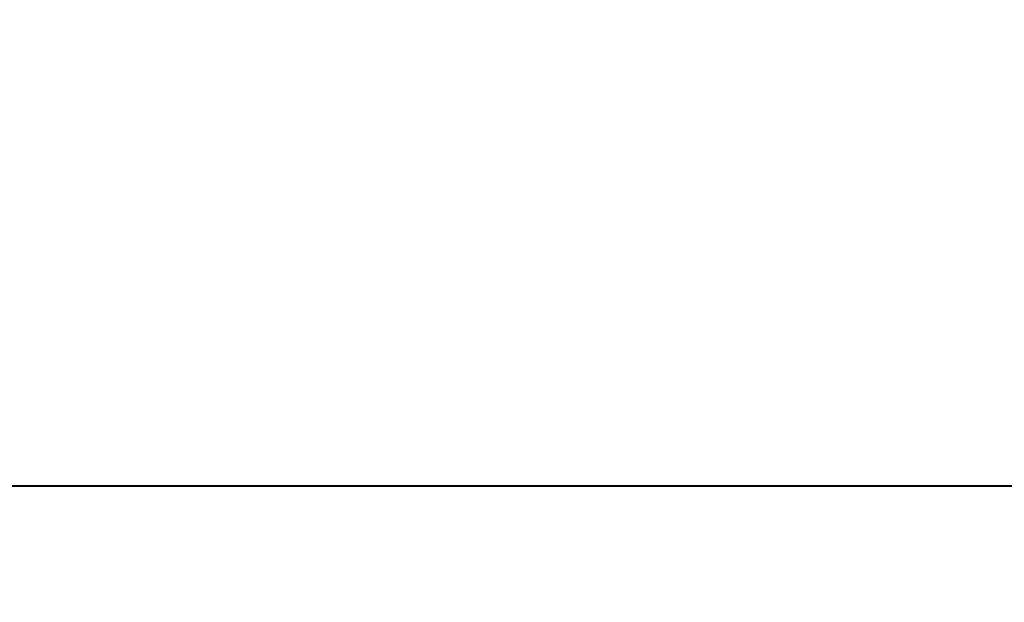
# Model space of a CAD drawing. Header units: millimetres. Extents: x -7955266 to 72030, y -46136 to 9299934.
# Tile 67 of 203: x -5174667 to -5171031, y 6626488 to 6628640. Entities that reach past the tile are written whole.
import ezdxf

# ---------------------------------------------------------------- set-up
doc = ezdxf.new("R2010")
doc.units = ezdxf.units.MM
doc.header["$LTSCALE"] = 10
doc.layers.add('IE_zwody', color=140, linetype='Continuous', lineweight=40)

msp = doc.modelspace()

# ---------------------------------------------------------------- linework, layer by layer
at = {"layer": 'IE_zwody'}
msp.add_lwpolyline([(-5102111.1, 6635553.8), (-5129770.9, 6635554.1), (-5129770.9, 6626916.8), (-5185310.9, 6626916.8), (-5185310.9, 6613467.6)], dxfattribs=at)

doc.saveas('drawing.dxf')
